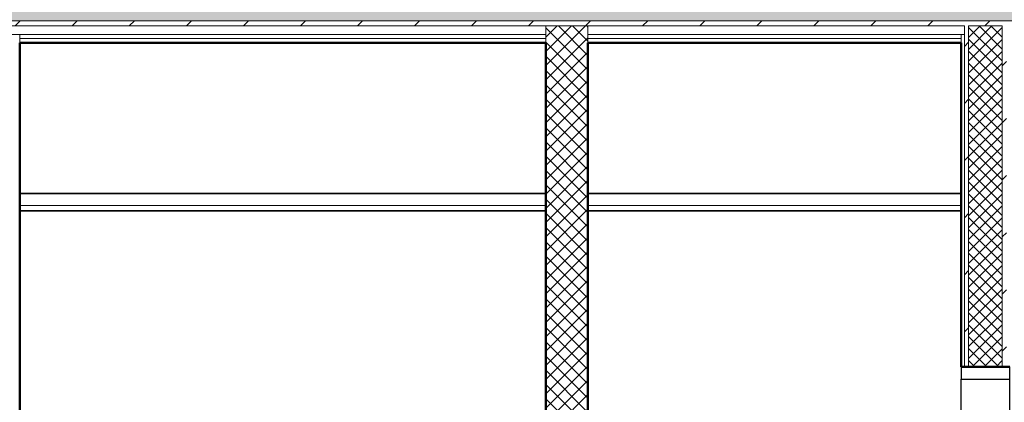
# Model space of a CAD drawing. Header units: millimetres. Extents: x -37728 to 44100, y 631619 to 691915.
# Tile 195 of 256: x -4691 to -1761, y 687059 to 688196. Entities that reach past the tile are written whole.
import ezdxf

# ---------------------------------------------------------------- set-up
doc = ezdxf.new("R2010")
doc.units = ezdxf.units.MM
doc.layers.add('_XREF', color=7, linetype='Continuous')
for name, color, linetype, lineweight in [('A-CLNG', 252, 'Continuous', 5), ('A-DOOR', 252, 'Continuous', 5), ('A-DOOR-FRAM', 252, 'Continuous', 25), ('A-FLOR', 252, 'Continuous', 5), ('A-FLOR-MCUT', 252, 'Continuous', 5), ('A-FLOR-PATT', 252, 'Continuous', 5), ('A-WALL', 252, 'Continuous', 35), ('A-WALL-PATT', 252, 'Continuous', 35)]:
    doc.layers.add(name, color=color, linetype=linetype, lineweight=lineweight)
pattern_1 = [(45, (-605.951, 3277.659), (-8.48528, 8.48528), [])]

# ---------------------------------------------------------------- blocks, each defined once
blk = doc.blocks.new('Drz Drzwi pełne x1 ___FK_04_1 - Dd - W - DRE zwykłe - 88 x 207_3 _80 x 200_-9031214-Przekrój')
at = {"layer": 'A-DOOR-FRAM', "color": 252}
for p, q in [((66101.76, 213.7), (66101.76, 210)), ((66116.26, 213.7), (66101.76, 213.7)), ((66116.26, 210), (66116.26, 213.7)), ((66101.76, 210), (66116.26, 210)), ((66101.76, 10), (66101.76, 210)), ((66116.26, 10), (66116.26, 210))]:
    blk.add_line(p, q, dxfattribs=at)
blk = doc.blocks.new('A$C4e31ac75')
at = {"layer": 'A-FLOR-PATT', "lineweight": 5}
h = blk.add_hatch(dxfattribs=at)
h.set_pattern_fill('FP_8', color=256, style=0, pattern_type=2)
h.set_pattern_definition([(0, (-605.9514, 3277.6592), (2.381, 1.375), [1.587, -3.175]), (120, (-605.9514, 3277.6592), (-2.381285, 1.3745065), [1.588, -3.175]), (60, (-605.9514, 3277.6592), (-0.000285, 2.7495065), [0, -3.175, 1.587, 0])])
h.paths.add_polyline_path([(-534.21, 3291.16), (-297.4, 3291.16), (-340.71, 3316.16), (-1045.19, 3316.16), (-1076.65, 3298), (-1076.65, 3291.16), (-661.35, 3291.16)])
h = blk.add_hatch(dxfattribs=at)
h.set_pattern_fill('FP_17', color=256, style=0, pattern_type=2)
h.set_pattern_definition(pattern_1)
h.paths.add_polyline_path([(-1076.65, 3289.66), (-295, 3289.66), (-295, 3289.77), (-297.4, 3291.16), (-1076.65, 3291.16)])
at = {"layer": 'A-WALL-PATT', "lineweight": 5}
h = blk.add_hatch(dxfattribs=at)
h.set_pattern_fill('FP_15', color=256, style=0, pattern_type=2)
h.set_pattern_definition([(45, (-605.9514, 3277.6592), (-2.12132, 2.12132), []), (135, (-605.9514, 3277.6592), (-2.12132, -2.12132), [])])
h.paths.add_polyline_path([(-622.25, 2982.66), (-622.25, 3289.66), (-634.75, 3289.66), (-634.75, 2982.66), (-629.57, 2982.66)])
h = blk.add_hatch(dxfattribs=at)
h.set_pattern_fill('FP_17', color=256, style=0, pattern_type=2)
h.set_pattern_definition(pattern_1)
h.paths.add_polyline_path([(-509, 3188.36), (-509, 3289.66), (-510.25, 3289.66), (-510.25, 3188.36)])
h = blk.add_hatch(dxfattribs=at)
h.set_pattern_fill('FP_10', color=256, style=0, pattern_type=2)
h.set_pattern_definition([(45, (-605.9514, 3277.6592), (-1.767767, 1.767767), []), (135, (-605.9514, 3277.6592), (-1.767767, -1.767767), [])])
h.paths.add_polyline_path([(-509, 3188.36), (-499, 3188.36), (-499, 3289.66), (-509, 3289.66), (-509, 3261.27)])
h = blk.add_hatch(dxfattribs=at)
h.set_pattern_fill('FP_17', color=256, style=0, pattern_type=2)
h.set_pattern_definition(pattern_1)
h.paths.add_polyline_path([(-499, 3188.36), (-497.75, 3188.36), (-497.75, 3289.66), (-499, 3289.66), (-499, 3261.27)])
at = {"layer": 'A-CLNG', "lineweight": 35}
for p, q in [((-634.75, 3239.86), (-791.33, 3239.86)), ((-511.25, 3239.86), (-622.25, 3239.86)), ((-791.33, 3234.66), (-634.75, 3234.66)), ((-622.25, 3234.66), (-511.25, 3234.66))]:
    blk.add_line(p, q, dxfattribs=at)
at = {"layer": 'A-CLNG'}
for p, q in [((-634.75, 3236.26), (-791.33, 3236.26)), ((-511.25, 3236.26), (-622.25, 3236.26))]:
    blk.add_line(p, q, dxfattribs=at)
at = {"layer": 'A-FLOR', "lineweight": 50}
for p, q in [((-791.33, 3284.66), (-634.75, 3284.66)), ((-622.25, 3284.66), (-511.25, 3284.66))]:
    blk.add_line(p, q, dxfattribs=at)
at = {"layer": 'A-FLOR-MCUT'}
for p, q in [((-297.4, 3291.16), (-1076.65, 3291.16)), ((-510.25, 3289.66), (-1076.65, 3289.66)), ((-634.75, 3287.16), (-793.83, 3287.16)), ((-511.25, 3287.16), (-622.25, 3287.16)), ((-509, 3289.66), (-499, 3289.66)), ((-634.75, 3285.91), (-791.33, 3285.91)), ((-511.25, 3285.91), (-622.25, 3285.91))]:
    blk.add_line(p, q, dxfattribs=at)
at = {"layer": 'A-WALL', "lineweight": 5}
for p, q in [((-791.33, 3284.66), (-791.33, 3287.16)), ((-622.25, 3289.66), (-634.75, 3289.66)), ((-634.75, 3289.66), (-634.75, 3284.66)), ((-622.25, 3284.66), (-622.25, 3289.66)), ((-510.25, 3287.16), (-511.25, 3287.16)), ((-511.25, 3287.16), (-511.25, 3284.66)), ((-510.25, 3188.36), (-510.25, 3289.66)), ((-509, 3188.36), (-509, 3289.66)), ((-499, 3188.36), (-499, 3289.66))]:
    blk.add_line(p, q, dxfattribs=at)
at = {"layer": 'A-WALL', "lineweight": 50}
for p, q in [((-791.33, 2984.66), (-791.33, 3284.66)), ((-634.75, 3284.66), (-634.75, 2984.66)), ((-622.25, 2984.66), (-622.25, 3284.66)), ((-511.25, 3284.66), (-511.25, 3188.36)), ((-511.25, 3188.36), (-496.75, 3188.36))]:
    blk.add_line(p, q, dxfattribs=at)
at = {"layer": 'A-DOOR'}
blk.add_blockref('Drz Drzwi pełne x1 ___FK_04_1 - Dd - W - DRE zwykłe - 88 x 207_3 _80 x 200_-9031214-Przekrój', (-66613.01, 2974.66), dxfattribs=at)

msp = doc.modelspace()

# ---------------------------------------------------------------- block references
at = {"layer": '_XREF', "xscale": 10, "yscale": 10, "zscale": 10}
msp.add_blockref('A$C4e31ac75', (3222.8, 655281.1), dxfattribs=at)

doc.saveas('drawing.dxf')
